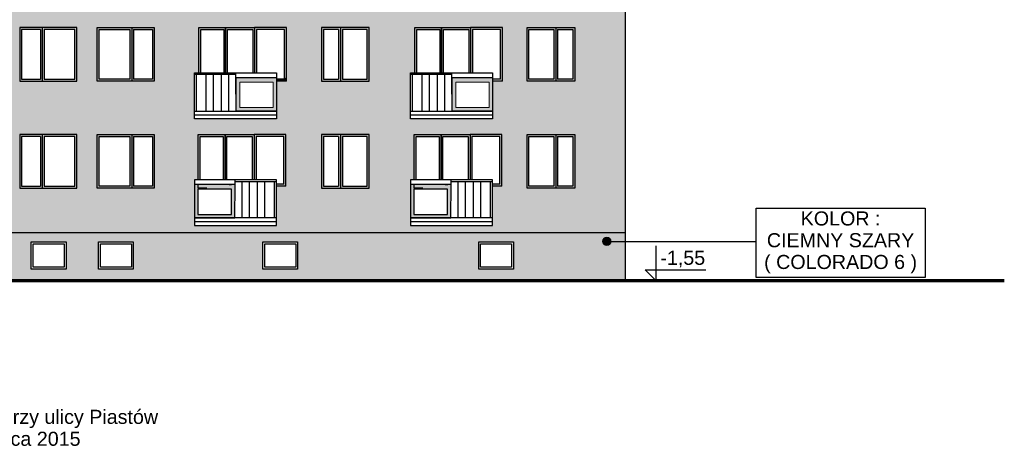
# Model space of a CAD drawing. Header units: millimetres. Extents: x 6874 to 479855, y -393105 to -20937.
# Tile 13 of 42: x 72319 to 98089, y -73477 to -62205. Entities that reach past the tile are written whole.
import ezdxf

# ---------------------------------------------------------------- set-up
doc = ezdxf.new("R2010")
doc.units = ezdxf.units.MM
doc.header["$MEASUREMENT"] = 0
for name, color, linetype, lineweight in [('Nowe_2D - Ogólne_Nr_pióra__1', 7, 'Continuous', 13), ('Nowe_2D - Ogólne_Nr_pióra__162', 254, 'Continuous', 25), ('Nowe_2D - Ogólne_Nr_pióra__19', 255, 'Continuous', 0), ('Nowe_2D - Ogólne_Nr_pióra__21', 7, 'Continuous', 70), ('Nowe_2D - Ogólne_Nr_pióra__41', 7, 'Continuous', 25), ('Nowe_Adnotacja - Teksty_Nr_pióra__1', 7, 'Continuous', 13)]:
    doc.layers.add(name, color=color, linetype=linetype, lineweight=lineweight)
doc.layers.add('Nowe_2D - Ogólne_Nr_pióra__103', color=7, linetype='Continuous', lineweight=13, true_color=0xffcc99)
doc.layers.add('Nowe_2D - Ogólne_Nr_pióra__201', color=7, linetype='Continuous', lineweight=0, true_color=0xf8f8f8)
doc.styles.add('STYL_AUTOMATYCZNY_5', font='arial.ttf')

msp = doc.modelspace()

# ---------------------------------------------------------------- hatches: boundary and pattern name
at = {"layer": 'Nowe_2D - Ogólne_Nr_pióra__1', "linetype": 'Continuous', "lineweight": 13}
h = msp.add_hatch(color=7, dxfattribs=at)
h.paths.add_polyline_path([(79044, -64596), (77985, -64596), (77985, -63717), (79044, -63717)])
h.paths.add_polyline_path([(78956, -64505), (78078, -64505), (78078, -63844), (78956, -63844)], flags=0)
h = msp.add_hatch(color=7, dxfattribs=at)
h.paths.add_polyline_path([(84698, -64596), (83639, -64596), (83639, -63717), (84698, -63717)])
h.paths.add_polyline_path([(84610, -64505), (83733, -64505), (83733, -63844), (84610, -63844)], flags=0)
h = msp.add_hatch(color=7, dxfattribs=at)
h.paths.add_polyline_path([(76894, -67396), (77953, -67396), (77953, -66517), (76894, -66517)])
h.paths.add_polyline_path([(76982, -67305), (77860, -67305), (77860, -66644), (76982, -66644)], flags=0)
h = msp.add_hatch(color=7, dxfattribs=at)
h.paths.add_polyline_path([(82547, -67396), (83606, -67396), (83606, -66517), (82547, -66517)])
h.paths.add_polyline_path([(82635, -67305), (83513, -67305), (83513, -66644), (82635, -66644)], flags=0)
msp.add_hatch(color=7, dxfattribs=at).paths.add_polyline_path([(87795, -68008, 1), (87577, -68008, 1)])
at = {"layer": 'Nowe_2D - Ogólne_Nr_pióra__103', "linetype": 'Continuous', "lineweight": 0, "true_color": 0xbf9972}
h = msp.add_hatch(color=33, dxfattribs=at)
h.paths.add_polyline_path([(60179, -51284), (60179, -67779), (88179, -67779), (88179, -54064), (86849, -54064), (86849, -55464), (85599, -55464), (85599, -54064), (84936, -54064), (84936, -55414), (84695, -55414), (84698, -56432), (82545, -56447), (82545, -55247), (82646, -55247), (82648, -54064), (81467, -54064), (81467, -58314), (80217, -58314), (79298, -58314), (79284, -59614), (79284, -60964), (79044, -60964), (79044, -61997), (76894, -61997), (76894, -60797), (76994, -60797), (76994, -59614), (76894, -59614), (75841, -59614), (75841, -61014), (75841, -62414), (75841, -63814), (74348, -63814), (73811, -63814), (72319, -63814), (72319, -62414), (72319, -61014), (72319, -59614), (72319, -58314), (71164, -58314), (71164, -59297), (69014, -59297), (69014, -58314), (69013, -58314), (68787, -58314), (67933, -58314), (66683, -58314), (66683, -55464), (65603, -55464), (65603, -56397), (63453, -56397), (63453, -55414), (63227, -55414), (63227, -51284), (62657, -51284), (62657, -52684), (61407, -52684), (61407, -51284)])
h.paths.add_polyline_path([(61407, -62414), (61407, -63814), (62657, -63814), (62657, -62414)], flags=0)
h.paths.add_polyline_path([(61407, -59614), (61407, -61014), (62657, -61014), (62657, -59614)], flags=0)
h.paths.add_polyline_path([(61407, -65214), (61407, -66614), (62657, -66614), (62657, -65214)], flags=0)
h.paths.add_polyline_path([(62657, -58314), (61407, -58314), (61407, -56914), (62657, -56914)], flags=0)
h.paths.add_polyline_path([(61407, -54064), (62657, -54064), (62657, -55464), (61407, -55464)], flags=0)
h.paths.add_polyline_path([(63227, -62414), (63227, -63814), (63453, -63814), (63454, -63813), (63454, -64797), (65604, -64797), (65604, -63597), (65517, -63597), (65517, -62414), (64687, -62414), (63927, -62414)], flags=0)
h.paths.add_polyline_path([(63227, -61014), (63453, -61014), (63453, -61997), (65603, -61997), (65603, -60797), (65517, -60797), (65517, -59614), (64687, -59614), (63927, -59614), (63227, -59614)], flags=0)
h.paths.add_polyline_path([(63227, -58314), (63227, -56914), (65517, -56914), (65517, -58097), (65604, -58097), (65604, -59297), (63454, -59297), (63454, -58314), (63453, -58314)], flags=0)
h.paths.add_polyline_path([(63227, -66614), (63453, -66614), (63453, -67597), (65603, -67597), (65603, -66397), (65517, -66397), (65517, -65214), (64687, -65214), (63927, -65214), (63227, -65214)], flags=0)
h.paths.add_polyline_path([(66683, -65214), (66683, -66614), (67933, -66614), (67933, -65214)], flags=0)
h.paths.add_polyline_path([(66683, -63814), (67933, -63814), (67933, -62414), (66683, -62414)], flags=0)
h.paths.add_polyline_path([(66683, -59614), (66683, -61014), (67933, -61014), (67933, -59614)], flags=0)
h.paths.add_polyline_path([(69013, -63814), (69014, -63814), (69014, -64797), (71164, -64797), (71164, -63597), (71077, -63597), (71077, -62414), (70247, -62414), (69487, -62414), (68787, -62414), (68787, -63814)], flags=0)
h.paths.add_polyline_path([(68843, -59614), (68843, -61014), (69069, -61014), (69069, -61997), (71219, -61997), (71219, -60797), (71133, -60797), (71133, -59614), (70303, -59614), (69543, -59614)], flags=0)
h.paths.add_polyline_path([(68843, -66614), (69069, -66614), (69069, -67597), (71219, -67597), (71219, -66397), (71133, -66397), (71133, -65214), (70303, -65214), (69543, -65214), (68843, -65214)], flags=0)
h.paths.add_polyline_path([(72319, -65214), (72319, -66614), (73811, -66614), (73811, -65214)], flags=0)
h.paths.add_polyline_path([(74348, -66617), (75841, -66617), (75841, -65217), (74348, -65217)], flags=0)
h.paths.add_polyline_path([(76894, -63597), (76894, -64797), (79044, -64797), (79044, -63814), (79298, -63814), (79298, -62414), (78468, -62414), (77708, -62414), (77008, -62414), (77008, -63597)], flags=0)
h.paths.add_polyline_path([(79044, -67597), (79044, -66564), (79284, -66564), (79284, -65214), (78454, -65214), (77694, -65214), (76994, -65214), (76994, -66397), (76894, -66397), (76894, -67597)], flags=0)
h.paths.add_polyline_path([(81467, -61014), (81467, -59614), (80217, -59614), (80217, -61014)], flags=0)
h.paths.add_polyline_path([(80217, -65214), (80217, -66614), (81467, -66614), (81467, -65214)], flags=0)
h.paths.add_polyline_path([(80217, -63814), (81467, -63814), (81467, -62414), (80217, -62414)], flags=0)
h.paths.add_polyline_path([(82547, -60797), (82547, -61997), (84697, -61997), (84697, -60964), (84937, -60964), (84937, -59614), (84107, -59614), (83347, -59614), (82647, -59614), (82647, -60797)], flags=0)
h.paths.add_polyline_path([(82547, -67597), (84697, -67597), (84697, -66564), (84937, -66564), (84937, -65214), (84107, -65214), (83347, -65214), (82647, -65214), (82647, -66397), (82547, -66397)], flags=0)
h.paths.add_polyline_path([(84698, -64797), (84698, -63814), (84952, -63814), (84952, -62414), (84122, -62414), (83362, -62414), (82662, -62414), (82662, -63597), (82548, -63597), (82548, -64797)], flags=0)
h.paths.add_polyline_path([(82548, -58097), (82662, -58097), (82657, -56897), (82662, -56914), (84952, -56914), (84952, -58314), (84698, -58314), (84698, -59297), (82548, -59297)], flags=0)
h.paths.add_polyline_path([(85599, -62414), (85599, -63814), (86849, -63814), (86849, -62414)], flags=0)
h.paths.add_polyline_path([(85599, -56914), (86849, -56914), (86849, -58314), (85599, -58314)], flags=0)
h.paths.add_polyline_path([(85599, -61014), (86849, -61014), (86849, -59614), (85599, -59614)], flags=0)
h.paths.add_polyline_path([(86849, -66614), (86849, -65214), (85599, -65214), (85599, -66614)], flags=0)
at = {"layer": 'Nowe_2D - Ogólne_Nr_pióra__162', "linetype": 'Continuous', "lineweight": 25}
h = msp.add_hatch(color=254, dxfattribs=at)
h.paths.add_polyline_path([(60179, -69029), (88179, -69029), (88179, -67779), (60179, -67779)])
h.paths.add_polyline_path([(63533, -68734), (63533, -68024), (62623, -68024), (62623, -68734)], flags=0)
h.paths.add_polyline_path([(69183, -68734), (69183, -68024), (68273, -68024), (68273, -68734)], flags=0)
h.paths.add_polyline_path([(73533, -68734), (73533, -68024), (72623, -68024), (72623, -68734)], flags=0)
h.paths.add_polyline_path([(75293, -68734), (75293, -68024), (74383, -68024), (74383, -68734)], flags=0)
h.paths.add_polyline_path([(79593, -68734), (79593, -68024), (78683, -68024), (78683, -68734)], flags=0)
h.paths.add_polyline_path([(85243, -68734), (85243, -68024), (84333, -68024), (84333, -68734)], flags=0)
at = {"layer": 'Nowe_2D - Ogólne_Nr_pióra__19', "linetype": 'Continuous', "lineweight": 0}
h = msp.add_hatch(color=255, dxfattribs=at)
h.paths.add_polyline_path([(72319, -63814), (73811, -63814), (73811, -62414), (72319, -62414)])
h.paths.add_polyline_path([(72369, -63764), (72860, -63764), (72860, -62464), (72369, -62464)], flags=0)
h.paths.add_polyline_path([(73761, -62464), (72961, -62464), (72961, -63764), (73761, -63764)], flags=0)
h = msp.add_hatch(color=255, dxfattribs=at)
h.paths.add_polyline_path([(72319, -63814), (73811, -63814), (73811, -62414), (72319, -62414)])
h.paths.add_polyline_path([(72369, -63764), (72860, -63764), (72860, -62464), (72369, -62464)], flags=0)
h.paths.add_polyline_path([(73761, -62464), (72961, -62464), (72961, -63764), (73761, -63764)], flags=0)
h = msp.add_hatch(color=255, dxfattribs=at)
h.paths.add_polyline_path([(75841, -63814), (74348, -63814), (74348, -62414), (75841, -62414)])
h.paths.add_polyline_path([(75791, -63764), (75300, -63764), (75300, -62464), (75791, -62464)], flags=0)
h.paths.add_polyline_path([(74398, -62464), (75198, -62464), (75198, -63764), (74398, -63764)], flags=0)
for points in [[(77008, -63597), (77058, -63597), (77058, -62464), (77658, -62464), (77658, -63597), (77758, -63597), (77758, -62464), (78418, -62464), (78418, -63597), (78518, -63597), (78518, -62464), (79248, -62464), (79248, -63764), (79298, -63814), (79298, -62414), (78468, -62414), (77708, -62414), (77008, -62414)], [(82661, -63597), (82711, -63597), (82711, -62464), (83311, -62464), (83311, -63597), (83411, -63597), (83411, -62464), (84071, -62464), (84071, -63597), (84171, -63597), (84171, -62464), (84901, -62464), (84901, -63764), (84951, -63814), (84951, -62414), (84121, -62414), (83361, -62414), (82661, -62414)], [(79044, -63814), (79298, -63814), (79298, -63679), (79256, -63755), (79044, -63755)], [(76994, -66397), (77044, -66397), (77044, -65264), (77644, -65264), (77644, -66397), (77744, -66397), (77744, -65264), (78404, -65264), (78404, -66397), (78504, -66397), (78504, -65264), (79234, -65264), (79234, -66514), (79044, -66514), (79044, -66564), (79284, -66564), (79284, -65214), (78454, -65214), (77694, -65214), (76994, -65214)], [(82647, -66397), (82697, -66397), (82697, -65264), (83297, -65264), (83297, -66397), (83397, -66397), (83397, -65264), (84057, -65264), (84057, -66397), (84157, -66397), (84157, -65264), (84887, -65264), (84887, -66514), (84697, -66514), (84697, -66564), (84937, -66564), (84937, -65214), (84107, -65214), (83347, -65214), (82647, -65214)]]:
    msp.add_hatch(color=255, dxfattribs=at).paths.add_polyline_path(points)
h = msp.add_hatch(color=255, dxfattribs=at)
h.paths.add_polyline_path([(80217, -63814), (81467, -63814), (81467, -62414), (80217, -62414)])
h.paths.add_polyline_path([(81417, -62464), (80767, -62464), (80767, -63764), (81417, -63764)], flags=0)
h.paths.add_polyline_path([(80667, -63764), (80667, -62464), (80267, -62464), (80267, -63764)], flags=0)
h = msp.add_hatch(color=255, dxfattribs=at)
h.paths.add_polyline_path([(86849, -63814), (85599, -63814), (85599, -62414), (86849, -62414)])
h.paths.add_polyline_path([(85649, -62464), (86299, -62464), (86299, -63764), (85649, -63764)], flags=0)
h.paths.add_polyline_path([(86399, -63764), (86399, -62464), (86799, -62464), (86799, -63764)], flags=0)
h = msp.add_hatch(color=255, dxfattribs=at)
h.paths.add_polyline_path([(72319, -66617), (73811, -66617), (73811, -65217), (72319, -65217)])
h.paths.add_polyline_path([(72369, -66567), (72860, -66567), (72860, -65267), (72369, -65267)], flags=0)
h.paths.add_polyline_path([(73761, -65267), (72961, -65267), (72961, -66567), (73761, -66567)], flags=0)
h = msp.add_hatch(color=255, dxfattribs=at)
h.paths.add_polyline_path([(75841, -66617), (74348, -66617), (74348, -65217), (75841, -65217)])
h.paths.add_polyline_path([(75791, -66567), (75300, -66567), (75300, -65267), (75791, -65267)], flags=0)
h.paths.add_polyline_path([(74398, -65267), (75198, -65267), (75198, -66567), (74398, -66567)], flags=0)
h = msp.add_hatch(color=255, dxfattribs=at)
h.paths.add_polyline_path([(80217, -66614), (81467, -66614), (81467, -65214), (80217, -65214)])
h.paths.add_polyline_path([(81417, -65264), (80767, -65264), (80767, -66564), (81417, -66564)], flags=0)
h.paths.add_polyline_path([(80667, -66564), (80667, -65264), (80267, -65264), (80267, -66564)], flags=0)
h = msp.add_hatch(color=255, dxfattribs=at)
h.paths.add_polyline_path([(86849, -66614), (85599, -66614), (85599, -65214), (86849, -65214)])
h.paths.add_polyline_path([(85649, -65264), (86299, -65264), (86299, -66564), (85649, -66564)], flags=0)
h.paths.add_polyline_path([(86399, -66564), (86399, -65264), (86799, -65264), (86799, -66564)], flags=0)
at = {"layer": 'Nowe_2D - Ogólne_Nr_pióra__201', "linetype": 'Continuous', "lineweight": 0, "true_color": 0xf8f8f8}
msp.add_hatch(color=7, dxfattribs=at).paths.add_polyline_path([(72319, -47084), (75841, -47084), (75841, -48484), (74348, -48484), (74348, -49884), (75841, -49884), (75841, -51284), (74348, -51284), (74348, -52684), (75841, -52684), (75841, -54014), (74348, -54014), (74348, -55414), (75841, -55414), (75841, -56914), (74348, -56914), (74348, -58314), (75841, -58314), (75841, -59614), (74348, -59614), (74348, -61014), (75841, -61014), (75841, -62414), (74348, -62414), (74348, -63814), (73811, -63814), (73811, -62414), (72319, -62414), (72319, -61014), (73811, -61014), (73811, -59614), (72319, -59614), (72319, -58314), (73811, -58314), (73811, -56914), (72319, -56914), (72319, -55414), (73811, -55414), (73811, -54014), (72319, -54014), (72319, -52684), (73811, -52684), (73811, -51284), (72319, -51284), (72319, -49884), (73811, -49884), (73811, -48484), (72319, -48484)])

# ---------------------------------------------------------------- linework, layer by layer
at = {"layer": 'Nowe_2D - Ogólne_Nr_pióra__1', "color": 7, "linetype": 'Continuous', "lineweight": 13, "flags": 128}
for points in [[(79044, -64596), (77985, -64596), (77985, -63717), (79044, -63717)], [(78956, -64505), (78078, -64505), (78078, -63844), (78956, -63844)], [(84698, -64596), (83639, -64596), (83639, -63717), (84698, -63717)], [(84610, -64505), (83733, -64505), (83733, -63844), (84610, -63844)], [(76894, -67396), (77953, -67396), (77953, -66517), (76894, -66517)], [(76982, -67305), (77860, -67305), (77860, -66644), (76982, -66644)], [(82547, -67396), (83606, -67396), (83606, -66517), (82547, -66517)], [(82635, -67305), (83513, -67305), (83513, -66644), (82635, -66644)]]:
    msp.add_lwpolyline(points, close=True, dxfattribs=at)
msp.add_lwpolyline([(87795, -68008, 1), (87577, -68008, 1)], format="xyb", close=True, dxfattribs=at)
at = {"layer": 'Nowe_2D - Ogólne_Nr_pióra__21', "color": 7, "linetype": 'Continuous', "lineweight": 70}
msp.add_line((50132, -69029), (98089, -69029), dxfattribs=at)
at = {"layer": 'Nowe_2D - Ogólne_Nr_pióra__41', "color": 7, "linetype": 'Continuous', "lineweight": 25}
for p, q in [((72860, -62464), (72860, -63764)), ((72910, -62414), (72910, -63814)), ((72961, -62464), (72961, -63764)), ((75198, -62464), (75198, -63764)), ((75250, -62414), (75250, -63814)), ((75300, -62464), (75300, -63764)), ((80667, -62464), (80667, -63764)), ((80717, -62414), (80717, -63814)), ((80767, -62464), (80767, -63764)), ((86299, -62464), (86299, -63764)), ((86349, -62414), (86349, -63814)), ((86399, -62464), (86399, -63764)), ((76894, -64596), (79044, -64596)), ((82548, -64596), (84698, -64596)), ((76894, -64697), (79044, -64697)), ((82548, -64697), (84698, -64697)), ((72860, -65264), (72860, -66564)), ((72910, -65214), (72910, -66614)), ((72961, -65264), (72961, -66564)), ((75198, -65264), (75198, -66564)), ((75250, -65214), (75250, -66614)), ((75300, -65264), (75300, -66564)), ((80667, -65264), (80667, -66564)), ((80717, -65214), (80717, -66614)), ((80767, -65264), (80767, -66564)), ((86299, -65264), (86299, -66564)), ((86349, -65214), (86349, -66614)), ((86399, -65264), (86399, -66564)), ((79044, -67396), (76894, -67396)), ((79044, -67497), (76894, -67497)), ((79044, -67597), (79044, -67497)), ((84697, -67396), (82547, -67396)), ((84697, -67497), (82547, -67497)), ((84697, -67597), (84697, -67497)), ((87577, -68008), (91592, -68008))]:
    msp.add_line(p, q, dxfattribs=at)
for points in [[(60179, -33151), (60179, -69029), (88179, -69029), (88179, -33151)], [(72860, -62464), (72369, -62464), (72369, -63764), (72860, -63764)], [(72961, -63764), (73761, -63764), (73761, -62464), (72961, -62464)], [(75198, -63764), (74398, -63764), (74398, -62464), (75198, -62464)], [(75300, -62464), (75791, -62464), (75791, -63764), (75300, -63764)], [(77008, -63597), (77008, -62414), (77708, -62414), (77708, -63597)], [(77058, -63597), (77058, -62464), (77658, -62464), (77658, -63597)], [(77708, -63597), (77708, -62414), (78468, -62414), (78468, -63597)], [(77758, -63597), (77758, -62464), (78418, -62464), (78418, -63597)], [(79298, -63814), (79298, -62414), (78468, -62414), (78468, -63597)], [(79248, -63764), (79248, -62464), (78518, -62464), (78518, -63597)], [(80667, -62464), (80267, -62464), (80267, -63764), (80667, -63764)], [(80767, -63764), (81417, -63764), (81417, -62464), (80767, -62464)], [(82662, -63597), (82662, -62414), (83362, -62414), (83362, -63597)], [(82712, -63597), (82712, -62464), (83312, -62464), (83312, -63597)], [(83362, -63597), (83362, -62414), (84122, -62414), (84122, -63597)], [(83412, -63597), (83412, -62464), (84072, -62464), (84072, -63597)], [(84952, -63814), (84952, -62414), (84122, -62414), (84122, -63597)], [(84902, -63764), (84902, -62464), (84172, -62464), (84172, -63597)], [(86299, -63764), (85649, -63764), (85649, -62464), (86299, -62464)], [(86399, -62464), (86799, -62464), (86799, -63764), (86399, -63764)], [(77978, -63640), (76894, -63640)], [(76947, -64596), (76947, -63640)], [(77201, -64596), (77201, -63640)], [(77391, -64596), (77391, -63640)], [(77602, -64596), (77602, -63640)], [(77792, -64596), (77792, -63640)], [(77978, -63717), (77978, -63597)], [(83632, -63640), (82548, -63640)], [(82601, -64596), (82601, -63640)], [(82855, -64596), (82855, -63640)], [(83045, -64596), (83045, -63640)], [(83256, -64596), (83256, -63640)], [(83446, -64596), (83446, -63640)], [(83632, -63717), (83632, -63597)], [(79248, -63764), (79044, -63764)], [(79298, -63814), (79044, -63814)], [(84902, -63764), (84698, -63764)], [(84952, -63814), (84698, -63814)], [(72860, -65264), (72369, -65264), (72369, -66564), (72860, -66564)], [(72961, -66564), (73761, -66564), (73761, -65264), (72961, -65264)], [(75198, -66564), (74398, -66564), (74398, -65264), (75198, -65264)], [(75300, -65264), (75791, -65264), (75791, -66564), (75300, -66564)], [(76994, -66397), (76994, -65214), (77694, -65214), (77694, -66397)], [(77044, -66397), (77044, -65264), (77644, -65264), (77644, -66397)], [(77694, -66397), (77694, -65214), (78454, -65214), (78454, -66397)], [(77744, -66397), (77744, -65264), (78404, -65264), (78404, -66397)], [(79284, -66564), (79284, -65214), (78454, -65214), (78454, -66397)], [(79234, -66514), (79234, -65264), (78504, -65264), (78504, -66397)], [(80667, -65264), (80267, -65264), (80267, -66564), (80667, -66564)], [(80767, -66564), (81417, -66564), (81417, -65264), (80767, -65264)], [(82647, -66397), (82647, -65214), (83347, -65214), (83347, -66397)], [(82697, -66397), (82697, -65264), (83297, -65264), (83297, -66397)], [(83347, -66397), (83347, -65214), (84107, -65214), (84107, -66397)], [(83397, -66397), (83397, -65264), (84057, -65264), (84057, -66397)], [(84937, -66564), (84937, -65214), (84107, -65214), (84107, -66397)], [(84887, -66514), (84887, -65264), (84157, -65264), (84157, -66397)], [(86299, -66564), (85649, -66564), (85649, -65264), (86299, -65264)], [(86399, -65264), (86799, -65264), (86799, -66564), (86399, -66564)], [(77960, -66517), (77960, -66397)], [(77960, -66440), (79044, -66440)], [(78146, -67396), (78146, -66440)], [(78336, -67396), (78336, -66440)], [(78547, -67396), (78547, -66440)], [(78737, -67396), (78737, -66440)], [(78991, -67396), (78991, -66440)], [(83614, -66517), (83614, -66397)], [(83614, -66440), (84697, -66440)], [(83799, -67396), (83799, -66440)], [(83989, -67396), (83989, -66440)], [(84200, -67396), (84200, -66440)], [(84391, -67396), (84391, -66440)], [(84644, -67396), (84644, -66440)], [(77220, -66614), (76994, -66614), (76994, -66517)], [(77798, -66517), (77867, -66517)], [(77953, -66517), (77960, -66517)], [(79234, -66514), (79044, -66514)], [(79284, -66564), (79044, -66564)], [(82873, -66614), (82647, -66614), (82647, -66517)], [(83451, -66517), (83521, -66517)], [(83606, -66517), (83614, -66517)], [(84887, -66514), (84697, -66514)], [(84937, -66564), (84697, -66564)], [(60179, -67779), (88179, -67779)], [(88971, -68129), (88971, -69029), (88691, -68749), (90279, -68749)]]:
    msp.add_lwpolyline(points, dxfattribs=at)
for points in [[(72319, -63814), (73811, -63814), (73811, -62414), (72319, -62414)], [(75841, -63814), (74348, -63814), (74348, -62414), (75841, -62414)], [(80217, -63814), (81467, -63814), (81467, -62414), (80217, -62414)], [(86849, -63814), (85599, -63814), (85599, -62414), (86849, -62414)], [(79044, -64797), (76894, -64797), (76894, -63597), (79044, -63597)], [(84698, -64797), (82548, -64797), (82548, -63597), (84698, -63597)], [(79044, -64596), (77985, -64596), (77978, -63717), (79044, -63717)], [(84698, -64596), (83639, -64596), (83632, -63717), (84698, -63717)], [(72319, -66614), (73811, -66614), (73811, -65214), (72319, -65214)], [(75841, -66614), (74348, -66614), (74348, -65214), (75841, -65214)], [(80217, -66614), (81467, -66614), (81467, -65214), (80217, -65214)], [(86849, -66614), (85599, -66614), (85599, -65214), (86849, -65214)], [(76894, -67597), (79044, -67597), (79044, -66397), (76894, -66397)], [(82547, -67597), (84697, -67597), (84697, -66397), (82547, -66397)], [(76894, -67396), (77953, -67396), (77960, -66517), (76894, -66517)], [(76982, -67305), (77860, -67305), (77860, -66644), (76982, -66644)], [(82547, -67396), (83606, -67396), (83614, -66517), (82547, -66517)], [(82635, -67305), (83513, -67305), (83513, -66644), (82635, -66644)], [(91592, -67140), (96015, -67140), (96015, -68954), (91592, -68954)], [(73533, -68734), (72623, -68734), (72623, -68024), (73533, -68024)], [(75293, -68734), (74383, -68734), (74383, -68024), (75293, -68024)], [(79593, -68734), (78683, -68734), (78683, -68024), (79593, -68024)], [(85243, -68734), (84333, -68734), (84333, -68024), (85243, -68024)], [(73483, -68684), (72673, -68684), (72673, -68074), (73483, -68074)], [(75243, -68684), (74433, -68684), (74433, -68074), (75243, -68074)], [(79543, -68684), (78733, -68684), (78733, -68074), (79543, -68074)], [(85193, -68684), (84383, -68684), (84383, -68074), (85193, -68074)]]:
    msp.add_lwpolyline(points, close=True, dxfattribs=at)

# ---------------------------------------------------------------- texts
at = {"layer": 'Nowe_Adnotacja - Teksty_Nr_pióra__1', "color": 7, "linetype": 'Continuous', "lineweight": 13, "insert": (93804, -67224), "char_height": 368.38, "attachment_point": 2, "line_spacing_factor": 0.927174, "style": 'STYL_AUTOMATYCZNY_5'}
msp.add_mtext('\\A1;{\\pqc;\\fArial|b0|i0|c238|p0;\\W1.000000;KOLOR :\\P\\pqc;\\fArial|b0|i0|c238|p0;\\W1.000000;CIEMNY SZARY\\P\\pqc;\\fArial|b0|i0|c238|p0;\\W1.000000;( COLORADO 6 )}', dxfattribs=at)
at = {"layer": 'Nowe_Adnotacja - Teksty_Nr_pióra__1', "color": 7, "linetype": 'Continuous', "lineweight": 13, "insert": (89673, -68254), "char_height": 368.38, "attachment_point": 2, "style": 'STYL_AUTOMATYCZNY_5'}
msp.add_mtext('\\A1;{\\pqc;\\fArial|b0|i0|c238|p0;\\W1.000000;-1,55}', dxfattribs=at)
at = {"layer": 'Nowe_Adnotacja - Teksty_Nr_pióra__1', "color": 7, "linetype": 'Continuous', "lineweight": 13, "insert": (66804, -72417), "char_height": 368.384, "width": 18859.76, "attachment_point": 2, "line_spacing_factor": 0.93479, "style": 'STYL_AUTOMATYCZNY_5'}
msp.add_mtext('\\A1;{\\pqc;\\fArial|b0|i0|c238|p0;\\W1.000000;Uwaga: Kolorystyka budynków mieszkalnych wielorodzinnych przy ulicy Piastów inspirowana kolorystyką budynków 1,3,5,7,11 i 13 z lipca 2015}', dxfattribs=at)

doc.saveas('drawing.dxf')
